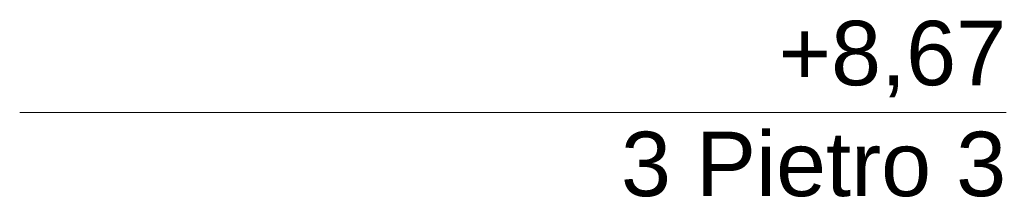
# Model space of a CAD drawing. Header units: millimetres. Extents: x 58537 to 97688, y -8921 to 14216.
# Tile 44 of 145: x 58537 to 61593, y 8407 to 8958. Entities that reach past the tile are written whole.
import ezdxf

# ---------------------------------------------------------------- set-up
doc = ezdxf.new("R2010")
doc.units = ezdxf.units.MM
doc.header["$MEASUREMENT"] = 0
doc.layers.add('0_Nr_pióra__45', color=7, linetype='Continuous', lineweight=15, true_color=0x40a5ff)
doc.styles.add('STYL_AUTOMATYCZNY_1', font='arial.ttf')

# ---------------------------------------------------------------- blocks, each defined once
blk = doc.blocks.new('D Przekrój_STORY_MARKER')
at = {"layer": '0_Nr_pióra__45', "color": 161, "linetype": 'Continuous', "lineweight": 15, "true_color": 0x40a5ff}
blk.add_line((58537.3, 8670), (61599.3, 8670), dxfattribs=at)
at = {"layer": '0_Nr_pióra__45', "color": 161, "lineweight": 15, "true_color": 0x40a5ff, "insert": (61599.3, 8954.3), "char_height": 200, "attachment_point": 3, "line_spacing_factor": 1.032442, "style": 'STYL_AUTOMATYCZNY_1'}
blk.add_mtext('\\A1;{\\pqr;\\pt0;\\fArial|b0|i0|c238|p0;\\W1.000000;+8,67\\P\\pqr;\\pt0;\\fArial|b0|i0|c238|p0;\\W1.000000;3\\fArial|b0|i0|c238|p0;\\W1.000000; \\fArial|b0|i0|c238|p0;\\W1.000000;Pietro 3}', dxfattribs=at)

msp = doc.modelspace()

# ---------------------------------------------------------------- block references
at = {"linetype": 'Continuous', "lineweight": 0}
msp.add_blockref('D Przekrój_STORY_MARKER', (0, 0), dxfattribs=at)

doc.saveas('drawing.dxf')
